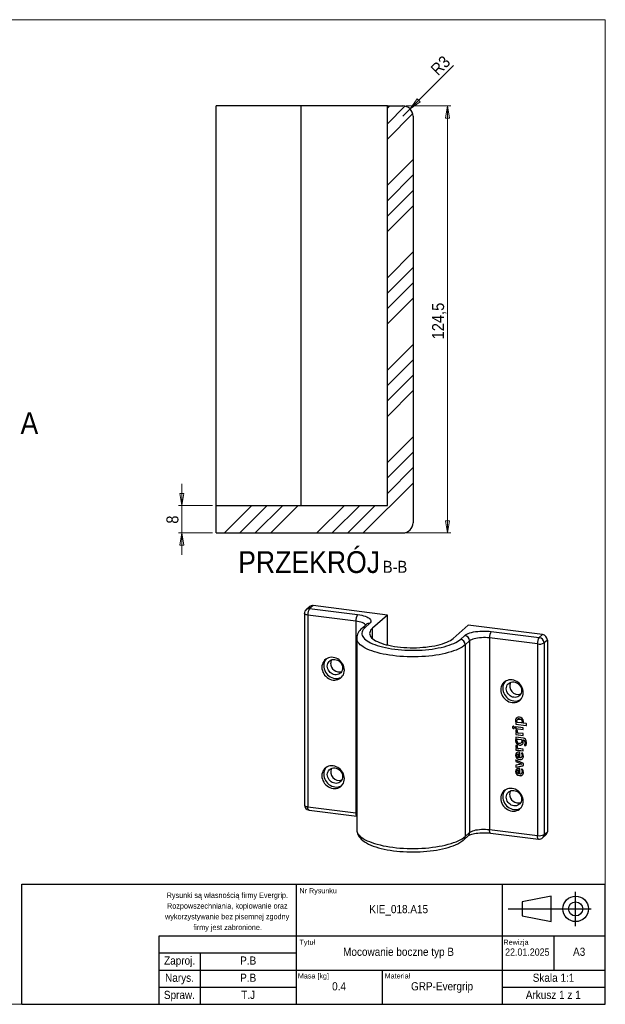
# Model space of a CAD drawing. Header units: millimetres. Extents: x 30 to 415, y 5 to 292.
# Tile 2 of 2: x 244 to 415, y 5 to 292. Entities that reach past the tile are written whole.
import ezdxf

# ---------------------------------------------------------------- set-up
doc = ezdxf.new("R2010")
doc.units = ezdxf.units.MM
doc.header["$PDSIZE"] = -1
doc.linetypes.add('SLD-Linia-ciągła', pattern=[0])
doc.linetypes.add('SLD-Linia-długa-kreska-kropka', pattern=[19.05, 15.24, -1.27, 1.27, -1.27])
doc.styles.add('SLDTEXTSTYLE0', font='GOTHIC.TTF', dxfattribs={"width": 0.913})
doc.styles.add('SLDTEXTSTYLE1', font='GOTHIC.TTF', dxfattribs={"width": 0.913, "bigfont": 'bigfont'})
doc.dimstyles.new('SLDDIMSTYLE0', dxfattribs={"dimtxt": 3.5, "dimasz": 3.556, "dimexe": 0, "dimexo": 0.0625, "dimgap": 0.875, "dimtad": 1, "dimdec": 1, "dimrnd": 1e-09, "dimzin": 12, "dimdsep": 46, "dimtxsty": 'SLDTEXTSTYLE0', "dimblk1": 'CLOSED', "dimblk2": 'CLOSED', "dimsah": 1, "dimcen": 0.09, "dimadec": 0, "dimazin": 3, "dimtfac": 1, "dimtdec": 1, "dimtofl": 0, "dimtmove": 0, "dimatfit": 3, "dimldrblk": 'CLOSED', "dimfxl": 1, "dimfrac": 2, "dimtolj": 1, "dimtzin": 12, "dimarcsym": 0})
doc.dimstyles.new('SLDDIMSTYLE2', dxfattribs={"dimtxt": 3.5, "dimasz": 3.556, "dimexe": 0, "dimexo": 0.0625, "dimgap": 0.875, "dimtad": 1, "dimdec": 1, "dimrnd": 1e-09, "dimzin": 12, "dimdsep": 46, "dimtxsty": 'SLDTEXTSTYLE0', "dimblk1": 'CLOSED', "dimblk2": 'CLOSED', "dimsah": 1, "dimcen": 0.09, "dimadec": 0, "dimazin": 3, "dimtfac": 1, "dimtdec": 1, "dimtmove": 0, "dimatfit": 0, "dimldrblk": 'CLOSED', "dimfxl": 1, "dimfrac": 2, "dimtolj": 1, "dimtzin": 12, "dimarcsym": 0})
doc.dimstyles.new('SLDDIMSTYLE4', dxfattribs={"dimtxt": 3.5, "dimasz": 3.556, "dimexe": 0, "dimexo": 0.0625, "dimgap": 0.875, "dimtad": 1, "dimdec": 1, "dimrnd": 1e-09, "dimzin": 12, "dimdsep": 46, "dimtxsty": 'SLDTEXTSTYLE0', "dimblk1": 'CLOSED', "dimblk2": 'CLOSED', "dimsah": 1, "dimcen": 0, "dimadec": 0, "dimazin": 3, "dimtfac": 1, "dimtdec": 1, "dimtofl": 0, "dimtmove": 0, "dimatfit": 3, "dimldrblk": 'CLOSED', "dimfxl": 1, "dimfrac": 2, "dimtolj": 1, "dimtzin": 12, "dimarcsym": 0})

# ---------------------------------------------------------------- blocks, each defined once
blk = doc.blocks.new('_Closed')
at = {"color": 0, "linetype": 'ByBlock', "lineweight": -2}
for p, q in [((-1, 0.166667), (0, 0)), ((-1, 0.166667), (-1, -0.166667)), ((0, 0), (-1, -0.166667)), ((0, 0), (-1, 0))]:
    blk.add_line(p, q, dxfattribs=at)
blk = doc.blocks.new('_D_18')
at = {"color": 7, "linetype": 'SLD-Linia-ciągła', "lineweight": 18, "true_color": 0xffffff}
for p, q in [((291.59, 150.38), (291.59, 156.73)), ((300.59, 150.38), (290.59, 150.38)), ((291.59, 142.38), (291.59, 150.38)), ((300.59, 142.38), (290.59, 142.38)), ((291.59, 142.38), (291.59, 136.03))]:
    blk.add_line(p, q, dxfattribs=at)
at = {"color": 7, "linetype": 'SLD-Linia-ciągła', "lineweight": 18, "true_color": 0xffffff, "xscale": 3.556, "yscale": 3.556}
for p, rotation in [((291.59, 150.38, 37.25), 270.0000000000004), ((291.59, 142.38, 37.25), 90.0000000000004)]:
    blk.add_blockref('_Closed', p, dxfattribs=dict(at, rotation=rotation))
at = {"color": 7, "linetype": 'SLD-Linia-ciągła', "lineweight": 18, "true_color": 0xffffff, "insert": (287.12, 145.09), "char_height": 3.5, "attachment_point": 1, "rotation": 90, "style": 'SLDTEXTSTYLE0'}
blk.add_mtext('8', dxfattribs=at)
blk = doc.blocks.new('_D_19')
at = {"color": 7, "linetype": 'SLD-Linia-ciągła', "lineweight": 18, "true_color": 0xffffff}
for p, q in [((356.99, 266.88), (369.99, 266.88)), ((368.99, 266.88), (368.99, 142.38)), ((356.99, 142.38), (369.99, 142.38))]:
    blk.add_line(p, q, dxfattribs=at)
at = {"color": 7, "linetype": 'SLD-Linia-ciągła', "lineweight": 18, "true_color": 0xffffff, "xscale": 3.556, "yscale": 3.556}
for p, rotation in [((368.99, 266.88, 37.25), 90.0000000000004), ((368.99, 142.38, 37.25), 270.0000000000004)]:
    blk.add_blockref('_Closed', p, dxfattribs=dict(at, rotation=rotation))
at = {"color": 7, "linetype": 'SLD-Linia-ciągła', "lineweight": 18, "true_color": 0xffffff, "insert": (364.52, 198.81), "char_height": 3.5, "attachment_point": 1, "rotation": 90, "style": 'SLDTEXTSTYLE0'}
blk.add_mtext('124,5', dxfattribs=at)
blk = doc.blocks.new('_D_20')
at = {"color": 7, "linetype": 'SLD-Linia-ciągła', "lineweight": 18, "true_color": 0xffffff}
for q in [(370.76, 278.65), (355.99, 263.88)]:
    blk.add_line((358.11, 266), q, dxfattribs=at)
at = {"color": 7, "linetype": 'SLD-Linia-ciągła', "lineweight": 18, "true_color": 0xffffff, "xscale": 3.556, "yscale": 3.556, "rotation": 225.0000000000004}
blk.add_blockref('_Closed', (358.11, 266, 37.25), dxfattribs=at)
at = {"color": 7, "linetype": 'SLD-Linia-ciągła', "lineweight": 18, "true_color": 0xffffff, "insert": (363.79, 277.96), "char_height": 3.5, "attachment_point": 1, "rotation": 45, "style": 'SLDTEXTSTYLE0'}
blk.add_mtext('R3', dxfattribs=at)

msp = doc.modelspace()

# ---------------------------------------------------------------- hatches: boundary and pattern name
at = {"linetype": 'SLD-Linia-ciągła', "lineweight": 18}
h = msp.add_hatch(dxfattribs=at)
h.set_pattern_fill('ANSI34', angle=3e-322, style=0)
edge = h.paths.add_edge_path(flags=0)
edge.add_line((301.59, 150.38), (301.59, 142.38))
edge.add_line((301.59, 142.38), (355.99, 142.38))
edge.add_arc((355.99, 145.38), 3, 270, 360)
edge.add_line((358.99, 145.38), (358.99, 263.88))
edge.add_arc((355.99, 263.88), 3, 0, 90)
edge.add_line((355.99, 266.88), (351.49, 266.88))
edge.add_line((351.49, 266.88), (351.49, 150.38))
edge.add_line((351.49, 150.38), (301.59, 150.38))

# ---------------------------------------------------------------- linework, layer by layer
at = {"color": 7, "linetype": 'SLD-Linia-ciągła', "lineweight": 18, "true_color": 0xffffff}
for p, q in [((30, 292), (415, 292)), ((415, 292), (415, 5)), ((415, 5), (30, 5))]:
    msp.add_line(p, q, dxfattribs=at)
for p, q in [((326.34, 266.88), (301.59, 266.88)), ((301.59, 150.38), (301.59, 266.88)), ((326.34, 150.38), (326.34, 266.88)), ((351.49, 266.88), (326.34, 266.88)), ((351.49, 150.38), (351.49, 266.88)), ((351.49, 266.88), (355.99, 266.88)), ((358.99, 263.88), (358.99, 145.38)), ((301.59, 150.38), (351.49, 150.38)), ((301.59, 142.38), (301.59, 150.38)), ((301.59, 142.38), (355.99, 142.38)), ((328.83, 120.91), (327.86, 120.05)), ((329.83, 121.2), (328.85, 120.34)), ((351.51, 118.47), (329.83, 121.2)), ((327.35, 118.93), (327.35, 63.07)), ((342.29, 116.7), (328.32, 118.46)), ((328.32, 118.46), (328.32, 62.6)), ((328.85, 120.34), (342.82, 118.59)), ((351.51, 118.47), (347.13, 114.61)), ((351.51, 109.74), (351.51, 118.47)), ((342.29, 116.7), (342.29, 60.84)), ((345.31, 115.72), (344.03, 114.59)), ((346.31, 116.01), (345.03, 114.88)), ((370.66, 111.65), (375.03, 115.51)), ((396.71, 112.78), (375.03, 115.51)), ((347.13, 111.65), (347.13, 114.61)), ((372.76, 111.38), (374.04, 112.51)), ((381.78, 113.68), (395.74, 111.92)), ((395.74, 111.92), (396.71, 112.78)), ((342.57, 111.72), (342.57, 55.85)), ((375.45, 110.92), (374.16, 109.79)), ((374.16, 109.79), (374.16, 53.93)), ((375.45, 110.92), (375.45, 55.06)), ((395.21, 110.04), (381.25, 111.79)), ((381.25, 111.79), (381.25, 55.93)), ((395.21, 110.04), (395.21, 54.17)), ((398.11, 111.18), (397.14, 110.33)), ((397.14, 110.33), (397.14, 54.47)), ((398.11, 111.18), (398.11, 55.32)), ((388.86, 87.78), (388.84, 87.77)), ((388.91, 87.08), (388.89, 87.06)), ((388.89, 87.06), (388.89, 86.72)), ((388.91, 86.74), (388.89, 86.72)), ((388.91, 87.08), (388.91, 86.74)), ((388.97, 87.28), (388.95, 87.26)), ((388.99, 87.13), (388.95, 87.14)), ((388.96, 86.67), (388.95, 86.65)), ((388.95, 86.65), (391.95, 86.28)), ((388.96, 86.67), (391.97, 86.29)), ((389.01, 87.15), (388.99, 87.13)), ((389.39, 88.04), (389.37, 88.02)), ((390.48, 87), (389.53, 87.12)), ((390, 88.16), (389.98, 88.15)), ((390.61, 87.92), (390.6, 87.9)), ((390.67, 87.05), (390.69, 87.07)), ((390.8, 87.42), (390.79, 87.41)), ((391.95, 86.81), (391.02, 86.93)), ((391.97, 86.29), (391.95, 86.28)), ((392.01, 86.33), (392.01, 86.75)), ((388, 85.78), (387.98, 85.77)), ((388.28, 85.42), (388.26, 85.41)), ((388.26, 85.4), (388.26, 85.41)), ((388.9, 85.87), (388.88, 85.85)), ((388.88, 85.85), (388.88, 85.43)), ((388.9, 85.45), (388.88, 85.43)), ((388.91, 84.76), (388.89, 84.74)), ((388.9, 85.87), (388.9, 85.45)), ((388.92, 84.87), (388.9, 84.85)), ((388.92, 84.05), (388.91, 84.04)), ((388.91, 84.04), (388.91, 83.68)), ((388.92, 83.69), (388.91, 83.68)), ((388.92, 84.05), (388.92, 83.69)), ((391.05, 85.63), (388.94, 85.9)), ((388.96, 85.38), (388.94, 85.36)), ((388.94, 85.36), (391.05, 85.1)), ((388.96, 85.38), (391.07, 85.11)), ((388.98, 83.63), (388.96, 83.61)), ((388.96, 83.61), (391.05, 83.35)), ((389.04, 84.09), (388.97, 84.1)), ((389.31, 84.87), (388.98, 84.91)), ((388.98, 83.63), (391.07, 83.36)), ((389.03, 84.24), (389.01, 84.22)), ((389.06, 84.11), (389.04, 84.09)), ((389.35, 84.55), (389.37, 84.65)), ((389.37, 84.65), (389.37, 84.73)), ((391.05, 83.89), (389.66, 84.06)), ((391.07, 85.11), (391.05, 85.1)), ((391.07, 83.36), (391.05, 83.35)), ((391.11, 85.15), (391.11, 85.57)), ((391.11, 83.4), (391.11, 83.82)), ((388.86, 81.83), (388.84, 81.81)), ((388.91, 82.82), (388.89, 82.81)), ((388.89, 82.81), (388.89, 82.43)), ((388.91, 82.45), (388.89, 82.43)), ((388.92, 80.37), (388.9, 80.36)), ((388.91, 82.82), (388.91, 82.45)), ((388.96, 82.38), (388.94, 82.37)), ((388.94, 82.37), (388.99, 82.36)), ((391.12, 82.58), (388.95, 82.86)), ((388.96, 82.38), (389.01, 82.38)), ((388.98, 82.28), (388.96, 82.27)), ((389.31, 80.37), (388.98, 80.41)), ((389.01, 82.38), (388.99, 82.36)), ((389.01, 82.38), (389.01, 82.37)), ((389.36, 82.23), (389.34, 82.21)), ((389.57, 82.26), (389.55, 82.25)), ((389.55, 82.25), (389.55, 82.25)), ((389.55, 82.25), (390.44, 82.14)), ((389.57, 82.26), (390.46, 82.15)), ((390.02, 80.58), (390, 80.57)), ((390.46, 82.15), (390.44, 82.14)), ((390.58, 81.22), (390.6, 81.24)), ((390.76, 81.67), (390.74, 81.66)), ((390.98, 82.08), (390.97, 82.07)), ((390.97, 82.07), (390.97, 82.07)), ((390.97, 82.07), (391.08, 82.06)), ((390.98, 82.08), (391.09, 82.07)), ((391.09, 82.07), (391.08, 82.06)), ((391.47, 80.54), (391.45, 80.53)), ((391.48, 81.91), (391.46, 81.9)), ((391.49, 80.61), (391.48, 80.59)), ((391.54, 80.48), (391.52, 80.46)), ((391.52, 80.46), (391.77, 80.43)), ((391.54, 80.48), (391.79, 80.45)), ((391.67, 81.34), (391.65, 81.32)), ((391.79, 80.45), (391.77, 80.43)), ((388.86, 77.58), (388.84, 77.56)), ((388.91, 80.26), (388.89, 80.24)), ((388.92, 79.56), (388.91, 79.54)), ((388.91, 79.54), (388.91, 79.18)), ((388.92, 79.2), (388.91, 79.18)), ((388.92, 79.56), (388.92, 79.2)), ((388.98, 79.13), (388.96, 79.11)), ((388.96, 79.11), (391.05, 78.85)), ((389.04, 79.6), (388.97, 79.61)), ((388.98, 79.13), (391.07, 78.87)), ((389.03, 79.74), (389.01, 79.73)), ((389.06, 79.61), (389.04, 79.6)), ((389.37, 77.86), (389.34, 77.84)), ((389.35, 80.05), (389.37, 80.15)), ((389.37, 80.15), (389.37, 80.23)), ((391.05, 79.39), (389.66, 79.56)), ((389.77, 77.95), (389.75, 77.93)), ((389.75, 77.93), (389.75, 76.93)), ((389.77, 77.95), (389.77, 76.95)), ((390.06, 78.43), (389.88, 78.45)), ((390.12, 76.89), (390.12, 78.36)), ((390.61, 78.2), (390.59, 78.18)), ((390.62, 78.14), (390.61, 78.12)), ((390.88, 78.19), (390.68, 78.22)), ((390.77, 77.75), (390.75, 77.73)), ((391.07, 78.87), (391.05, 78.85)), ((391.11, 78.9), (391.11, 79.32)), ((388.9, 76.17), (388.89, 76.15)), ((388.89, 76.15), (388.89, 75.88)), ((388.9, 75.9), (388.89, 75.88)), ((388.9, 74.62), (388.89, 74.61)), ((388.91, 76.2), (388.9, 76.17)), ((388.9, 76.17), (388.9, 75.9)), ((388.9, 74.62), (388.9, 74.22)), ((390.64, 75.01), (388.94, 74.69)), ((390.98, 75.26), (388.96, 76.21)), ((388.98, 75.77), (388.96, 75.76)), ((388.96, 75.76), (390.64, 75.01)), ((388.98, 75.77), (390.66, 75.02)), ((389.77, 76.95), (389.75, 76.93)), ((390.03, 76.37), (390.01, 76.36)), ((390.12, 76.89), (390.12, 76.89)), ((390.6, 77.01), (390.63, 77.03)), ((390.66, 75.02), (390.64, 75.01)), ((390.8, 77.48), (390.79, 77.47)), ((391.02, 74.57), (391.14, 74.62)), ((391.15, 74.71), (391.15, 75.05)), ((388.86, 72.87), (388.84, 72.86)), ((388.89, 74.61), (388.89, 74.2)), ((388.9, 74.22), (388.89, 74.2)), ((388.96, 74.13), (388.94, 74.11)), ((388.99, 74.11), (391, 74.56)), ((389.01, 74.13), (388.99, 74.11)), ((389.01, 74.13), (391.02, 74.57)), ((389.37, 73.15), (389.34, 73.13)), ((389.77, 73.24), (389.75, 73.23)), ((389.75, 73.23), (389.75, 72.23)), ((389.77, 72.24), (389.75, 72.23)), ((389.77, 73.24), (389.77, 72.24)), ((390.06, 73.72), (389.88, 73.75)), ((390.12, 72.18), (390.12, 73.66)), ((390.12, 72.18), (390.12, 72.18)), ((390.61, 73.49), (390.59, 73.47)), ((390.6, 72.3), (390.63, 72.32)), ((390.62, 73.43), (390.61, 73.41)), ((390.88, 73.49), (390.68, 73.51)), ((390.77, 73.04), (390.75, 73.03)), ((390.8, 72.78), (390.79, 72.76)), ((391.02, 74.57), (391, 74.56)), ((390.03, 71.67), (390.01, 71.65)), ((328.32, 62.6), (342.29, 60.84)), ((328.67, 61.58), (342.57, 59.83)), ((342.29, 60.84), (342.57, 60.8)), ((342.57, 55.85), (342.58, 55.73)), ((374.16, 53.93), (375.45, 55.06)), ((381.25, 55.93), (395.21, 54.17)), ((381.59, 54.91), (395.55, 53.15)), ((397.14, 54.47), (398.11, 55.32)), ((373.75, 52.98), (375.03, 54.11)), ((396.73, 53.52), (397.7, 54.37))]:
    msp.add_line(p, q)
at = {"color": 178, "linetype": 'SLD-Linia-ciągła', "lineweight": 25, "true_color": 0x000042}
for p, q in [((245, 5), (245, 40)), ((245, 40), (415, 40)), ((325, 5), (325, 40)), ((385, 5), (385, 40)), ((415, 5), (415, 40)), ((399.27, 36.54), (390.74, 34.87)), ((390.74, 34.87), (390.74, 30.76)), ((399.27, 29.09), (399.27, 36.54)), ((386.65, 32.82), (410.91, 32.82)), ((390.74, 30.76), (399.27, 29.09)), ((285, 25), (325, 25)), ((285, 5), (285, 25)), ((325, 25), (415, 25)), ((400, 25), (400, 15)), ((285, 20), (325, 20)), ((297, 5), (297, 20)), ((285, 15), (325, 15)), ((325, 15), (385, 15)), ((350, 15), (350, 5)), ((385, 15), (415, 15)), ((285, 10), (325, 10)), ((385, 10), (415, 10)), ((245, 5), (415, 5))]:
    msp.add_line(p, q, dxfattribs=at)
at = {"color": 178, "linetype": 'SLD-Linia-długa-kreska-kropka', "lineweight": 25, "true_color": 0x000042}
msp.add_line((406.36, 27.81), (406.36, 37.82), dxfattribs=at)
at = {"flags": 128}
for points in [[(328.32, 118.46), (328.06, 118.51), (327.83, 118.57), (327.63, 118.64), (327.49, 118.72), (327.39, 118.82), (327.36, 118.91), (327.35, 118.93)], [(342.82, 118.59), (343.43, 118.49), (344.01, 118.38), (344.55, 118.25), (345.04, 118.09), (345.48, 117.92), (345.85, 117.74), (346.16, 117.54), (346.41, 117.33), (346.58, 117.11), (346.67, 116.89), (346.69, 116.66), (346.64, 116.44), (346.51, 116.22), (346.31, 116.01)], [(345.13, 115.55), (345, 115.73), (344.8, 115.92), (344.52, 116.09), (344.18, 116.25), (343.78, 116.39), (343.32, 116.52), (342.82, 116.62), (342.29, 116.7)], [(345.03, 114.88), (344.7, 114.56), (344.44, 114.23), (344.25, 113.9), (344.13, 113.56), (344.07, 113.23), (344.09, 112.89), (344.17, 112.55), (344.32, 112.22), (344.54, 111.89), (344.83, 111.57), (345.18, 111.25), (345.6, 110.94), (346.08, 110.65), (346.61, 110.36), (347.21, 110.09), (347.86, 109.83), (348.56, 109.59), (349.31, 109.36), (350.1, 109.15), (350.94, 108.96), (351.81, 108.79), (352.72, 108.64), (353.65, 108.51), (354.61, 108.4), (355.59, 108.31), (356.58, 108.25), (357.59, 108.21), (358.6, 108.19), (359.61, 108.19), (360.62, 108.22), (361.62, 108.27), (362.61, 108.35), (363.58, 108.44), (364.53, 108.56), (365.45, 108.7), (366.34, 108.86), (367.2, 109.04), (368.02, 109.24), (368.79, 109.45), (369.52, 109.69), (370.2, 109.94), (370.83, 110.2), (371.4, 110.48), (371.92, 110.77), (372.37, 111.07), (372.76, 111.38)], [(345.32, 115.73), (345.33, 115.73), (345.31, 115.72)], [(347.13, 114.61), (346.83, 114.31), (346.6, 114.01), (346.44, 113.7), (346.34, 113.39), (346.32, 113.08), (346.37, 112.76), (346.48, 112.45), (346.67, 112.15), (346.92, 111.84), (347.25, 111.55), (347.63, 111.26), (348.08, 110.99), (348.59, 110.72), (349.16, 110.48), (349.78, 110.24), (350.46, 110.02), (351.18, 109.82), (351.94, 109.64), (352.74, 109.47), (353.58, 109.33), (354.45, 109.21), (355.34, 109.11), (356.25, 109.03), (357.18, 108.98), (358.11, 108.95), (359.05, 108.94), (359.99, 108.95), (360.92, 108.99), (361.85, 109.06), (362.75, 109.14), (363.63, 109.25), (364.49, 109.38), (365.32, 109.53), (366.11, 109.7), (366.86, 109.89), (367.56, 110.09), (368.22, 110.32), (368.82, 110.56), (369.37, 110.81), (369.86, 111.08), (370.29, 111.36), (370.66, 111.65)], [(374.04, 112.51), (374.31, 112.72), (374.65, 112.91), (375.06, 113.09), (375.52, 113.25), (376.03, 113.4), (376.59, 113.53), (377.19, 113.63), (377.81, 113.71), (378.46, 113.77), (379.13, 113.8), (379.8, 113.81), (380.47, 113.79), (381.13, 113.74), (381.78, 113.68)], [(374.16, 109.79), (373.75, 109.46), (373.28, 109.14), (372.74, 108.84), (372.15, 108.54), (371.5, 108.26), (370.79, 107.99), (370.04, 107.74), (369.23, 107.5), (368.38, 107.29), (367.49, 107.09), (366.57, 106.91), (365.61, 106.76), (364.62, 106.62), (363.61, 106.51), (362.58, 106.41), (361.53, 106.35), (360.47, 106.3), (359.4, 106.28), (358.34, 106.28), (357.27, 106.3), (356.21, 106.35), (355.16, 106.42), (354.13, 106.51), (353.12, 106.63), (352.13, 106.76), (351.18, 106.92), (350.25, 107.1), (349.37, 107.3), (348.52, 107.51), (347.72, 107.75), (346.96, 108), (346.26, 108.27), (345.61, 108.55), (345.02, 108.85), (344.48, 109.16), (344.01, 109.48), (343.61, 109.81), (343.26, 110.14), (342.99, 110.49), (342.78, 110.84), (342.64, 111.19), (342.58, 111.55), (342.57, 111.72)], [(381.25, 111.79), (380.68, 111.85), (380.1, 111.88), (379.51, 111.89), (378.93, 111.87), (378.35, 111.83), (377.8, 111.76), (377.28, 111.67), (376.8, 111.55), (376.37, 111.42), (376, 111.27), (375.69, 111.1), (375.45, 110.92)], [(338.96, 102.41), (338.93, 102.89), (338.83, 103.36), (338.67, 103.82), (338.45, 104.26), (338.17, 104.68), (337.83, 105.05), (337.46, 105.38), (337.05, 105.66), (336.61, 105.88), (336.16, 106.03), (335.69, 106.13), (335.22, 106.15), (334.77, 106.11), (334.33, 106), (333.92, 105.83), (333.55, 105.59), (333.22, 105.3), (332.94, 104.96), (332.71, 104.57), (332.55, 104.15), (332.45, 103.7), (332.42, 103.24), (332.45, 102.76), (332.55, 102.29), (332.71, 101.83), (332.94, 101.39), (333.22, 100.98), (333.55, 100.6), (333.92, 100.27), (334.33, 100), (334.77, 99.78), (335.22, 99.62), (335.69, 99.53), (336.16, 99.5), (336.61, 99.54), (337.05, 99.65), (337.46, 99.83), (337.83, 100.06), (338.17, 100.35), (338.45, 100.7), (338.67, 101.08), (338.83, 101.5), (338.93, 101.95), (338.96, 102.41)], [(333.66, 105.67), (333.47, 105.42), (333.24, 105.04), (333.08, 104.62), (332.98, 104.17), (332.95, 103.71), (332.98, 103.23), (333.08, 102.76), (333.24, 102.3), (333.47, 101.86), (333.75, 101.44), (334.08, 101.07), (334.45, 100.74), (334.86, 100.46), (335.3, 100.24), (335.76, 100.09), (336.22, 99.99), (336.69, 99.97), (337.14, 100.01), (337.58, 100.12), (337.99, 100.29), (338.26, 100.45)], [(338.44, 103.01), (338.41, 102.63), (338.31, 102.27), (338.15, 101.93), (337.92, 101.64), (337.65, 101.4), (337.33, 101.21), (336.98, 101.09), (336.61, 101.04), (336.22, 101.05), (335.84, 101.14), (335.46, 101.29), (335.11, 101.49), (334.79, 101.76), (334.52, 102.07), (334.3, 102.42), (334.13, 102.79), (334.03, 103.18), (334, 103.57), (334.03, 103.96), (334.13, 104.32), (334.3, 104.66), (334.52, 104.95), (334.79, 105.19), (335.11, 105.37), (335.46, 105.49), (335.84, 105.55), (336.22, 105.53), (336.61, 105.45), (336.98, 105.3), (337.33, 105.09), (337.65, 104.83), (337.92, 104.52), (338.15, 104.17), (338.31, 103.8), (338.41, 103.41), (338.44, 103.01)], [(391.11, 95.84), (391.08, 96.32), (390.98, 96.79), (390.82, 97.25), (390.59, 97.69), (390.31, 98.11), (389.98, 98.48), (389.61, 98.81), (389.2, 99.09), (388.76, 99.31), (388.31, 99.46), (387.84, 99.56), (387.37, 99.58), (386.92, 99.54), (386.48, 99.43), (386.07, 99.26), (385.7, 99.02), (385.37, 98.73), (385.09, 98.39), (384.86, 98), (384.7, 97.58), (384.6, 97.13), (384.57, 96.67), (384.6, 96.19), (384.7, 95.72), (384.86, 95.26), (385.09, 94.82), (385.37, 94.41), (385.7, 94.03), (386.07, 93.7), (386.48, 93.43), (386.92, 93.21), (387.37, 93.05), (387.84, 92.96), (388.31, 92.93), (388.76, 92.97), (389.2, 93.08), (389.61, 93.26), (389.98, 93.49), (390.31, 93.78), (390.59, 94.13), (390.82, 94.51), (390.98, 94.93), (391.08, 95.38), (391.11, 95.84)], [(385.81, 99.1), (385.62, 98.85), (385.39, 98.47), (385.23, 98.05), (385.13, 97.6), (385.1, 97.14), (385.13, 96.66), (385.23, 96.19), (385.39, 95.73), (385.62, 95.29), (385.9, 94.87), (386.23, 94.5), (386.6, 94.17), (387.01, 93.89), (387.45, 93.67), (387.9, 93.52), (388.37, 93.42), (388.84, 93.4), (389.29, 93.44), (389.73, 93.55), (390.14, 93.72), (390.41, 93.88)], [(390.59, 96.44), (390.56, 96.06), (390.46, 95.69), (390.29, 95.36), (390.07, 95.07), (389.8, 94.83), (389.48, 94.64), (389.13, 94.52), (388.76, 94.47), (388.37, 94.48), (387.98, 94.57), (387.61, 94.72), (387.26, 94.92), (386.94, 95.19), (386.67, 95.5), (386.45, 95.85), (386.28, 96.22), (386.18, 96.61), (386.15, 97), (386.18, 97.39), (386.28, 97.75), (386.45, 98.09), (386.67, 98.38), (386.94, 98.62), (387.26, 98.8), (387.61, 98.92), (387.98, 98.98), (388.37, 98.96), (388.76, 98.88), (389.13, 98.73), (389.48, 98.52), (389.8, 98.26), (390.07, 97.95), (390.29, 97.6), (390.46, 97.23), (390.56, 96.84), (390.59, 96.44)], [(388.84, 87.77), (388.88, 87.48), (388.95, 87.26)], [(388.86, 87.78), (388.89, 87.5), (388.97, 87.28)], [(388.95, 87.14), (388.92, 87.14), (388.91, 87.13), (388.9, 87.12), (388.89, 87.06)], [(388.92, 87.14), (388.92, 87.13), (388.91, 87.08)], [(388.95, 87.26), (388.99, 87.19), (388.99, 87.13)], [(388.97, 87.28), (389.01, 87.21), (389.01, 87.15)], [(389.21, 87.61), (389.28, 87.91), (389.5, 88.1), (389.73, 88.16), (389.98, 88.15)], [(389.53, 87.12), (389.42, 87.15), (389.32, 87.23), (389.26, 87.33), (389.21, 87.61)], [(389.98, 88.15), (390.34, 88.07), (390.6, 87.9)], [(390, 88.16), (390.36, 88.08), (390.61, 87.92)], [(390.79, 87.41), (390.72, 87.12), (390.63, 87.02), (390.48, 87)], [(390.6, 87.9), (390.75, 87.64), (390.79, 87.41)], [(390.61, 87.92), (390.77, 87.65), (390.8, 87.42)], [(390.8, 87.42), (390.74, 87.14), (390.69, 87.07)], [(391.02, 86.99), (391.04, 87.02), (391.06, 87.05)], [(391.02, 86.93), (391.02, 86.97), (391.02, 86.99)], [(391.06, 87.05), (391.13, 87.27), (391.15, 87.45)], [(391.95, 86.28), (391.98, 86.28), (392, 86.29), (392.01, 86.33)], [(391.97, 86.29), (391.99, 86.29), (392.01, 86.3)], [(388.08, 85.99), (388.05, 85.98), (388.01, 85.88), (388, 85.78)], [(388.28, 85.42), (388.41, 85.42), (388.48, 85.47)], [(388.94, 85.9), (388.91, 85.9), (388.89, 85.89), (388.88, 85.85)], [(388.9, 84.85), (388.89, 84.79), (388.89, 84.74)], [(388.89, 84.74), (388.93, 84.45), (389.01, 84.22)], [(388.92, 85.9), (388.91, 85.9), (388.9, 85.87)], [(388.98, 84.91), (388.95, 84.91), (388.92, 84.9), (388.9, 84.88), (388.9, 84.85)], [(388.92, 84.87), (388.91, 84.81), (388.91, 84.76)], [(388.91, 84.76), (388.95, 84.46), (389.03, 84.24)], [(388.97, 84.1), (388.94, 84.1), (388.92, 84.08), (388.91, 84.04)], [(388.94, 84.92), (388.93, 84.92), (388.92, 84.9), (388.92, 84.87)], [(388.94, 84.11), (388.93, 84.1), (388.92, 84.05)], [(389.01, 84.22), (389.03, 84.15), (389.04, 84.09)], [(389.03, 84.24), (389.05, 84.17), (389.06, 84.11)], [(389.34, 84.44), (389.34, 84.5), (389.35, 84.55)], [(389.37, 84.73), (389.38, 84.77), (389.38, 84.79)], [(391.05, 85.1), (391.08, 85.1), (391.1, 85.11), (391.11, 85.15)], [(391.05, 83.35), (391.08, 83.35), (391.1, 83.36), (391.11, 83.4)], [(391.07, 85.11), (391.1, 85.12), (391.11, 85.13)], [(391.07, 83.36), (391.1, 83.37), (391.11, 83.38)], [(388.96, 82.27), (388.86, 82.03), (388.84, 81.81)], [(388.98, 82.28), (388.88, 82.04), (388.86, 81.83)], [(388.95, 82.86), (388.92, 82.86), (388.9, 82.84), (388.89, 82.81)], [(388.98, 80.41), (388.95, 80.42), (388.92, 80.41), (388.9, 80.38), (388.9, 80.36)], [(388.92, 82.86), (388.92, 82.86), (388.91, 82.82)], [(388.92, 80.37), (388.91, 80.31), (388.91, 80.26)], [(388.94, 80.42), (388.93, 80.42), (388.92, 80.4), (388.92, 80.37)], [(388.99, 82.36), (388.98, 82.3), (388.96, 82.27)], [(389.22, 81.84), (389.24, 82.02), (389.29, 82.14)], [(389.29, 82.14), (389.34, 82.21), (389.41, 82.25), (389.55, 82.25)], [(389.36, 82.23), (389.43, 82.26), (389.57, 82.26)], [(390.02, 80.58), (390.49, 80.6), (390.84, 80.8)], [(390.44, 82.14), (390.55, 82.1), (390.64, 82.02), (390.7, 81.92), (390.74, 81.66)], [(390.46, 82.15), (390.57, 82.12), (390.66, 82.04), (390.72, 81.94), (390.76, 81.67)], [(390.76, 81.67), (390.7, 81.37), (390.58, 81.26)], [(391.01, 81.95), (390.98, 82.01), (390.97, 82.07)], [(391.11, 81.48), (391.08, 81.74), (391.01, 81.95)], [(391.08, 82.06), (391.3, 82), (391.46, 81.9)], [(391.09, 82.07), (391.32, 82.02), (391.48, 81.91)], [(391.48, 80.59), (391.46, 80.56), (391.45, 80.53)], [(391.45, 80.53), (391.46, 80.5), (391.48, 80.48), (391.52, 80.46)], [(391.49, 80.61), (391.48, 80.57), (391.47, 80.54)], [(391.47, 80.54), (391.48, 80.51), (391.5, 80.49), (391.54, 80.48)], [(391.65, 81.32), (391.6, 80.9), (391.48, 80.59)], [(391.67, 81.34), (391.61, 80.91), (391.49, 80.61)], [(391.77, 80.43), (391.82, 80.44), (391.86, 80.46), (391.9, 80.54), (391.95, 80.71)], [(392.02, 81.31), (391.96, 81.85), (391.79, 82.25)], [(391.95, 80.71), (392.01, 81.04), (392.02, 81.31)], [(388.9, 80.36), (388.89, 80.29), (388.89, 80.24)], [(388.89, 80.24), (388.93, 79.95), (389.01, 79.73)], [(388.91, 80.26), (388.95, 79.97), (389.03, 79.74)], [(388.97, 79.61), (388.94, 79.6), (388.92, 79.59), (388.91, 79.54)], [(388.94, 79.61), (388.93, 79.6), (388.92, 79.56)], [(389.01, 79.73), (389.03, 79.65), (389.04, 79.6)], [(389.03, 79.74), (389.05, 79.67), (389.06, 79.61)], [(389.34, 79.94), (389.34, 80), (389.35, 80.05)], [(389.37, 80.23), (389.38, 80.27), (389.38, 80.3)], [(390.12, 78.36), (390.11, 78.39), (390.1, 78.41), (390.06, 78.43)], [(390.68, 78.22), (390.62, 78.22), (390.61, 78.21), (390.6, 78.21), (390.59, 78.19), (390.59, 78.18)], [(390.59, 78.18), (390.6, 78.15), (390.61, 78.12)], [(390.61, 78.21), (390.61, 78.21), (390.61, 78.2)], [(390.61, 78.2), (390.61, 78.16), (390.62, 78.14)], [(390.61, 78.12), (390.7, 77.91), (390.75, 77.73)], [(390.75, 77.73), (390.78, 77.58), (390.79, 77.47)], [(391.15, 77.34), (391.11, 77.76), (391.01, 78.09)], [(391.05, 78.85), (391.08, 78.85), (391.1, 78.87), (391.11, 78.9)], [(391.07, 78.87), (391.1, 78.87), (391.11, 78.88)], [(388.92, 76.22), (388.91, 76.22), (388.9, 76.21), (388.9, 76.2), (388.89, 76.19), (388.89, 76.15)], [(388.94, 74.69), (388.91, 74.68), (388.89, 74.66), (388.89, 74.61)], [(388.93, 74.69), (388.91, 74.68), (388.9, 74.62)], [(388.96, 76.21), (388.94, 76.21), (388.92, 76.22)], [(389.75, 76.93), (389.72, 76.94), (389.69, 76.94)], [(390.8, 77.48), (390.75, 77.2), (390.61, 77.03)], [(391.15, 75.05), (391.15, 75.12), (391.13, 75.16), (391.11, 75.19), (390.98, 75.26)], [(391, 74.56), (391.12, 74.61), (391.15, 74.65), (391.15, 74.71)], [(338.96, 70.78), (338.93, 71.26), (338.83, 71.73), (338.67, 72.19), (338.45, 72.63), (338.17, 73.04), (337.83, 73.42), (337.46, 73.75), (337.05, 74.03), (336.61, 74.24), (336.16, 74.4), (335.69, 74.49), (335.22, 74.52), (334.77, 74.48), (334.33, 74.37), (333.92, 74.19), (333.55, 73.96), (333.22, 73.67), (332.94, 73.33), (332.71, 72.94), (332.55, 72.52), (332.45, 72.07), (332.42, 71.61), (332.45, 71.13), (332.55, 70.66), (332.71, 70.2), (332.94, 69.76), (333.22, 69.35), (333.55, 68.97), (333.92, 68.64), (334.33, 68.36), (334.77, 68.15), (335.22, 67.99), (335.69, 67.9), (336.16, 67.87), (336.61, 67.91), (337.05, 68.02), (337.46, 68.2), (337.83, 68.43), (338.17, 68.72), (338.45, 69.06), (338.67, 69.45), (338.83, 69.87), (338.93, 70.32), (338.96, 70.78)], [(333.66, 74.04), (333.47, 73.79), (333.24, 73.41), (333.08, 72.99), (332.98, 72.54), (332.95, 72.08), (332.98, 71.6), (333.08, 71.13), (333.24, 70.67), (333.47, 70.23), (333.75, 69.81), (334.08, 69.44), (334.45, 69.11), (334.86, 68.83), (335.3, 68.61), (335.76, 68.46), (336.22, 68.36), (336.69, 68.34), (337.14, 68.38), (337.58, 68.49), (337.99, 68.66), (338.26, 68.82)], [(338.44, 71.38), (338.41, 71), (338.31, 70.63), (338.15, 70.3), (337.92, 70.01), (337.65, 69.77), (337.33, 69.58), (336.98, 69.46), (336.61, 69.41), (336.22, 69.42), (335.84, 69.51), (335.46, 69.65), (335.11, 69.86), (334.79, 70.13), (334.52, 70.44), (334.3, 70.79), (334.13, 71.16), (334.03, 71.55), (334, 71.94), (334.03, 72.33), (334.13, 72.69), (334.3, 73.02), (334.52, 73.32), (334.79, 73.56), (335.11, 73.74), (335.46, 73.86), (335.84, 73.92), (336.22, 73.9), (336.61, 73.82), (336.98, 73.67), (337.33, 73.46), (337.65, 73.2), (337.92, 72.89), (338.15, 72.54), (338.31, 72.17), (338.41, 71.78), (338.44, 71.38)], [(388.89, 74.2), (388.89, 74.14), (388.9, 74.13), (388.91, 74.12), (388.92, 74.11), (388.94, 74.11)], [(388.9, 74.22), (388.91, 74.16), (388.92, 74.15), (388.93, 74.14), (388.94, 74.13), (388.96, 74.13)], [(388.94, 74.11), (388.97, 74.11), (388.99, 74.11)], [(388.96, 74.13), (388.99, 74.12), (389.01, 74.13)], [(389.75, 72.23), (389.72, 72.23), (389.69, 72.23)], [(390.12, 73.66), (390.11, 73.68), (390.1, 73.71), (390.06, 73.72)], [(390.68, 73.51), (390.62, 73.51), (390.61, 73.51), (390.6, 73.5), (390.59, 73.49), (390.59, 73.47)], [(390.59, 73.47), (390.6, 73.44), (390.61, 73.41)], [(390.61, 73.51), (390.61, 73.5), (390.61, 73.49)], [(390.61, 73.49), (390.61, 73.45), (390.62, 73.43)], [(390.61, 73.41), (390.7, 73.2), (390.75, 73.03)], [(390.8, 72.78), (390.75, 72.49), (390.61, 72.33)], [(390.75, 73.03), (390.78, 72.88), (390.79, 72.76)], [(391.15, 72.63), (391.11, 73.06), (391.01, 73.38)], [(391.11, 64.21), (391.08, 64.69), (390.98, 65.16), (390.82, 65.62), (390.59, 66.06), (390.31, 66.47), (389.98, 66.85), (389.61, 67.18), (389.2, 67.46), (388.76, 67.67), (388.31, 67.83), (387.84, 67.92), (387.37, 67.95), (386.92, 67.91), (386.48, 67.8), (386.07, 67.62), (385.7, 67.39), (385.37, 67.1), (385.09, 66.76), (384.86, 66.37), (384.7, 65.95), (384.6, 65.5), (384.57, 65.04), (384.6, 64.56), (384.7, 64.09), (384.86, 63.63), (385.09, 63.19), (385.37, 62.78), (385.7, 62.4), (386.07, 62.07), (386.48, 61.79), (386.92, 61.57), (387.37, 61.42), (387.84, 61.32), (388.31, 61.3), (388.76, 61.34), (389.2, 61.45), (389.61, 61.63), (389.98, 61.86), (390.31, 62.15), (390.59, 62.49), (390.82, 62.88), (390.98, 63.3), (391.08, 63.75), (391.11, 64.21)], [(385.81, 67.47), (385.62, 67.22), (385.39, 66.84), (385.23, 66.42), (385.13, 65.97), (385.1, 65.5), (385.13, 65.03), (385.23, 64.56), (385.39, 64.1), (385.62, 63.66), (385.9, 63.24), (386.23, 62.87), (386.6, 62.54), (387.01, 62.26), (387.45, 62.04), (387.9, 61.88), (388.37, 61.79), (388.84, 61.77), (389.29, 61.81), (389.73, 61.92), (390.14, 62.09), (390.41, 62.25)], [(390.59, 64.81), (390.56, 64.43), (390.46, 64.06), (390.29, 63.73), (390.07, 63.44), (389.8, 63.2), (389.48, 63.01), (389.13, 62.89), (388.76, 62.84), (388.37, 62.85), (387.98, 62.94), (387.61, 63.08), (387.26, 63.29), (386.94, 63.56), (386.67, 63.87), (386.45, 64.22), (386.28, 64.59), (386.18, 64.98), (386.15, 65.37), (386.18, 65.76), (386.28, 66.12), (386.45, 66.45), (386.67, 66.75), (386.94, 66.99), (387.26, 67.17), (387.61, 67.29), (387.98, 67.35), (388.37, 67.33), (388.76, 67.25), (389.13, 67.1), (389.48, 66.89), (389.8, 66.63), (390.07, 66.32), (390.29, 65.97), (390.46, 65.6), (390.56, 65.21), (390.59, 64.81)], [(327.35, 63.07), (327.36, 63.05), (327.39, 62.96), (327.49, 62.86), (327.63, 62.78), (327.83, 62.7), (328.06, 62.64), (328.32, 62.6)], [(328.67, 61.58), (328.65, 61.58), (328.56, 61.63), (328.48, 61.74), (328.41, 61.89), (328.36, 62.1), (328.33, 62.33), (328.32, 62.6)], [(342.57, 55.85), (342.58, 55.68), (342.64, 55.33), (342.78, 54.98), (342.99, 54.63), (343.26, 54.28), (343.61, 53.94), (344.01, 53.62), (344.48, 53.3), (345.02, 52.99), (345.61, 52.69), (346.26, 52.41), (346.96, 52.14), (347.72, 51.89), (348.52, 51.65), (349.37, 51.44), (350.25, 51.24), (351.18, 51.06), (352.13, 50.9), (353.12, 50.76), (354.13, 50.65), (355.16, 50.56), (356.21, 50.49), (357.27, 50.44), (358.34, 50.42), (359.4, 50.42), (360.47, 50.44), (361.53, 50.48), (362.58, 50.55), (363.61, 50.64), (364.62, 50.76), (365.61, 50.89), (366.57, 51.05), (367.49, 51.23), (368.38, 51.43), (369.23, 51.64), (370.04, 51.88), (370.79, 52.13), (371.5, 52.4), (372.15, 52.68), (372.74, 52.97), (373.28, 53.28), (373.75, 53.6), (374.16, 53.93)], [(342.58, 55.68), (342.58, 55.53), (342.66, 55.1), (342.79, 54.68), (342.98, 54.27), (343.23, 53.87), (343.53, 53.48), (343.9, 53.1), (344.34, 52.73), (344.84, 52.37), (345.4, 52.03), (346.02, 51.71), (346.68, 51.41), (347.39, 51.13), (348.13, 50.87), (348.91, 50.64), (349.73, 50.42), (350.57, 50.23), (351.45, 50.05), (352.35, 49.9), (353.27, 49.77), (354.21, 49.66), (355.17, 49.57), (356.14, 49.5), (357.13, 49.45), (358.12, 49.42), (359.11, 49.41), (360.1, 49.43), (361.09, 49.47), (362.06, 49.52), (363.03, 49.6), (363.98, 49.7), (364.92, 49.82), (365.83, 49.96), (366.71, 50.13), (367.57, 50.31), (368.4, 50.51), (369.19, 50.73), (369.95, 50.97), (370.67, 51.23), (371.35, 51.51), (372, 51.82), (372.59, 52.15), (373.15, 52.51), (373.61, 52.86), (373.75, 52.98)], [(375.03, 54.11), (375.07, 54.14), (375.16, 54.2), (375.31, 54.29), (375.52, 54.38), (375.79, 54.49), (376.12, 54.59), (376.5, 54.69), (376.92, 54.79), (377.39, 54.87), (377.9, 54.93), (378.43, 54.98), (378.98, 55.02), (379.54, 55.03), (380.1, 55.02), (380.66, 55), (381.2, 54.96), (381.59, 54.91)], [(375.45, 55.06), (375.69, 55.24), (376, 55.41), (376.37, 55.56), (376.8, 55.69), (377.28, 55.81), (377.8, 55.9), (378.35, 55.97), (378.93, 56.01), (379.51, 56.03), (380.1, 56.02), (380.68, 55.99), (381.25, 55.93)], [(381.59, 54.91), (381.57, 54.92), (381.48, 54.97), (381.4, 55.07), (381.33, 55.23), (381.29, 55.43), (381.26, 55.67), (381.25, 55.93)], [(395.55, 53.15), (395.53, 53.16), (395.44, 53.21), (395.36, 53.31), (395.3, 53.47), (395.25, 53.67), (395.22, 53.91), (395.21, 54.17)]]:
    msp.add_lwpolyline(points, dxfattribs=at)
at = {"color": 178, "linetype": 'SLD-Linia-ciągła', "lineweight": 25, "true_color": 0x000042}
for radius in [3.72, 2.06]:
    msp.add_circle((406.36, 32.82), radius, dxfattribs=at)
for centre, radius, start, end in [((355.99, 263.88), 3, 0, 90), ((355.99, 145.38), 3, 270, 0), ((329.65, 119.96), 1.25, 81.8416, 130.6612), ((328.85, 118.93), 1.5, 131.4096, 180), ((328.68, 119.11), 1.25, 81.8416, 130.6612), ((331.27, 118.65), 2.95, 144.9309, 183.5931), ((345.23, 116.89), 2.95, 144.9309, 183.5931), ((344.85, 113.64), 1.25, 81.7375, 130.7652), ((346.13, 114.77), 1.25, 81.8416, 130.6612), ((346.37, 111.6), 3.79, 127.9556, 178.3204), ((373.81, 110.89), 1.64, 1.0587, 81.7605), ((384.19, 111.98), 2.95, 144.9309, 183.5931), ((396.47, 111.15), 1.64, 1.0587, 81.7605), ((372.53, 109.76), 1.64, 1.0587, 81.7605), ((398.15, 110.22), 2.95, 144.9309, 183.5931), ((395.76, 112.94), 2.95, 259.2261, 297.8883), ((395.5, 110.3), 1.64, 1.0587, 81.7605), ((337.04, 104.45), 2.06, 151.9962, 180.4383), ((337.47, 104.42), 2.5, 179.715, 286.9897), ((389.6, 97.81), 2.47, 155.1308, 287.6885), ((389.76, 87.8), 0.912, 75.743, 182.176), ((389.62, 87.89), 0.763, 128.0266, 188.1863), ((388.96, 86.72), 0.0692, 181.8161, 260.0607), ((388.98, 86.74), 0.0692, 181.8161, 260.0607), ((389.82, 87.59), 0.603, 73.1168, 133.9121), ((389.88, 87.42), 1.27, 1.5059, 85.6648), ((391.94, 86.74), 0.071, 3.5621, 79.7126), ((388.21, 85.8), 0.233, 76.307, 189.3927), ((388.29, 85.71), 0.311, 170.3934, 265.0939), ((388.3, 85.73), 0.311, 170.4986, 265.0766), ((388.24, 85.72), 0.308, 351.5317, 85.258), ((388.32, 85.63), 0.231, 255.3873, 12.2795), ((388.95, 85.43), 0.0689, 181.6419, 260.496), ((388.97, 85.45), 0.0689, 181.6419, 260.496), ((388.98, 83.68), 0.0697, 182.215, 260.1771), ((388.99, 83.7), 0.0697, 182.215, 260.1771), ((389.31, 84.8), 0.0711, 355.6286, 89.5626), ((389.67, 84.39), 0.333, 172.3759, 268.3535), ((391.04, 85.56), 0.0709, 3.4809, 79.159), ((391.04, 83.82), 0.0709, 3.4809, 79.159), ((390.11, 81.83), 1.27, 180.6539, 265.1166), ((390.13, 81.84), 1.27, 180.6539, 265.1166), ((388.95, 82.43), 0.0594, 174.0717, 263.8423), ((388.97, 82.44), 0.0594, 174.0717, 263.8423), ((389.98, 81.86), 0.758, 181.6188, 271.3539), ((389.31, 80.3), 0.0711, 355.6286, 89.5626), ((390.17, 81.65), 0.574, 252.2281, 0.6766), ((390.22, 81.44), 0.896, 256.2548, 2.8244), ((391.13, 81.77), 0.811, 35.6953, 90.2191), ((390.9, 81.39), 0.756, 354.8627, 41.9362), ((390.92, 81.41), 0.756, 354.8627, 41.9362), ((389.68, 77.64), 0.838, 76.2978, 185.3082), ((390.05, 77.57), 1.21, 180.3158, 267.8372), ((389.61, 77.7), 0.753, 128.8805, 189.2108), ((390.07, 77.58), 1.21, 180.3158, 267.8372), ((388.98, 79.18), 0.0697, 182.215, 260.1771), ((388.99, 79.2), 0.0697, 182.215, 260.1771), ((389.64, 77.52), 0.424, 75.0449, 183.3857), ((389.76, 77.47), 0.538, 177.5244, 262.6519), ((389.67, 79.9), 0.333, 172.3759, 268.3535), ((389.66, 77.56), 0.399, 73.8816, 135.5078), ((390.89, 78.06), 0.128, 9.82, 93.1198), ((391.04, 79.32), 0.0709, 3.4809, 79.159), ((389, 75.87), 0.118, 171.8574, 248.5732), ((390.23, 77.25), 0.924, 255.9663, 5.3322), ((390.25, 77.31), 0.964, 256.647, 309.9876), ((390.23, 77.43), 0.554, 257.6639, 4.02), ((337.45, 72.75), 2.47, 155.1308, 287.6885), ((389.68, 72.93), 0.838, 76.2978, 185.3082), ((390.05, 72.86), 1.21, 180.3158, 267.8372), ((389.61, 72.99), 0.753, 128.8805, 189.2108), ((390.07, 72.88), 1.21, 180.3158, 267.8372), ((389.64, 72.82), 0.424, 75.0449, 183.3857), ((389.76, 72.77), 0.538, 177.5244, 262.6519), ((389.66, 72.86), 0.399, 73.8816, 135.5078), ((390.23, 72.55), 0.924, 255.9663, 5.3322), ((390.25, 72.61), 0.964, 256.647, 309.9876), ((390.23, 72.72), 0.554, 257.6639, 4.02), ((390.89, 73.36), 0.128, 9.82, 93.1198), ((389.19, 66.25), 2.06, 151.9962, 180.4383), ((389.62, 66.22), 2.5, 179.715, 286.9897), ((328.85, 63.07), 1.5, 180, 262.8192), ((343.47, 60.64), 1.2, 170.0933, 221.4115), ((374.2, 55.04), 1.25, 312.158, 0.9777), ((396.86, 55.3), 1.25, 312.158, 0.9777), ((372.92, 53.91), 1.25, 312.0537, 1.082), ((395.76, 57.08), 2.95, 259.2261, 297.8883), ((395.74, 54.64), 1.5, 262.8192, 311.4096), ((395.89, 54.44), 1.25, 312.158, 0.9777)]:
    msp.add_arc(centre, radius, start, end)
at = {"color": 7, "linetype": 'SLD-Linia-ciągła', "lineweight": 18, "true_color": 0xffffff}
msp.add_point((406.36, 32.82), dxfattribs=at)

# ---------------------------------------------------------------- texts
at = {"color": 7, "linetype": 'Continuous', "insert": (244.6, 177.58), "char_height": 6.35, "attachment_point": 1, "style": 'SLDTEXTSTYLE0'}
msp.add_mtext('A', dxfattribs=at)
at = {"color": 7, "linetype": 'SLD-Linia-ciągła', "lineweight": 18, "true_color": 0xffffff, "attachment_point": 2, "style": 'SLDTEXTSTYLE0'}
for s, insert, char_height in [('PRZEKRÓJ ', (328.7, 137.07), 6.35), ('B-B', (353.74, 134.27), 3.5), ('KIE_018.A15', (354.79, 33.94), 2.3813), ('Mocowanie boczne typ B', (354.76, 21.5), 2.3813)]:
    msp.add_mtext(s, dxfattribs=dict(at, insert=insert, char_height=char_height))
at = {"color": 178, "linetype": 'SLD-Linia-ciągła', "lineweight": 25, "true_color": 0x000042}
for s, insert, char_height, attachment_point, style in [('Rysunki są własnością firmy Evergrip. ', (304.87, 37.59), 1.5875, 2, 'SLDTEXTSTYLE1'), ('Nr Rysunku', (325.88, 38.86), 1.5, 1, 'SLDTEXTSTYLE0'), ('Rozpowszechniania, kopiowanie oraz ', (304.86, 34.48), 1.5875, 2, 'SLDTEXTSTYLE0'), ('wykorzystywanie bez pisemnej zgodny ', (304.81, 31.36), 1.5875, 2, 'SLDTEXTSTYLE0'), ('firmy jest zabronione.', (304.93, 28.24), 1.5875, 2, 'SLDTEXTSTYLE0'), ('Tytuł', (325.88, 23.84), 1.5, 1, 'SLDTEXTSTYLE1'), ('Rewizja', (385.32, 23.84), 1.5, 1, 'SLDTEXTSTYLE0'), ('22.01.2025', (392.28, 21.28), 2.117, 2, 'SLDTEXTSTYLE0'), ('A3', (407.38, 21.5), 2.381, 2, 'SLDTEXTSTYLE0'), ('Zaproj.', (290.96, 18.94), 2.381, 2, 'SLDTEXTSTYLE0'), ('P.B', (310.94, 18.94), 2.381, 2, 'SLDTEXTSTYLE0'), ('Narys.', (290.93, 13.94), 2.381, 2, 'SLDTEXTSTYLE0'), ('P.B', (310.94, 13.94), 2.381, 2, 'SLDTEXTSTYLE0'), ('Masa [kg]', (325.42, 14.03), 1.5, 1, 'SLDTEXTSTYLE0'), ('0.4', (337.42, 11.44), 2.381, 2, 'SLDTEXTSTYLE0'), ('Materiał', (350.72, 14.03), 1.5, 1, 'SLDTEXTSTYLE1'), ('GRP-Evergrip', (367.43, 11.44), 2.3813, 2, 'SLDTEXTSTYLE0'), ('Skala 1:1', (399.91, 13.94), 2.381, 2, 'SLDTEXTSTYLE0'), ('Spraw.', (290.9, 8.94), 2.381, 2, 'SLDTEXTSTYLE0'), ('T.J', (310.94, 8.94), 2.381, 2, 'SLDTEXTSTYLE0'), ('Arkusz 1 z 1', (399.84, 8.94), 2.3813, 2, 'SLDTEXTSTYLE0')]:
    msp.add_mtext(s, dxfattribs=dict(at, insert=insert, char_height=char_height, attachment_point=attachment_point, style=style))

# ---------------------------------------------------------------- dimensions: what is measured, and where the dimension line sits
at = {"color": 7, "linetype": 'SLD-Linia-ciągła', "lineweight": 18, "true_color": 0xffffff}
dim = msp.add_radius_dim(center=(355.99, 263.88), mpoint=(358.11, 266), dimstyle='SLDDIMSTYLE4', dxfattribs=at)
dim.commit()
dim.dimension.update_dxf_attribs({"geometry": '_D_20', "text_midpoint": (368.99, 276.88), "dimtype": 164})
for base, p1, p2, dimstyle, picture, middle in [((368.99, 142.38), (355.99, 266.88), (355.99, 142.38), 'SLDDIMSTYLE0', '_D_19', (368.99, 204.63)), ((291.59, 150.38), (301.59, 142.38), (301.59, 150.38), 'SLDDIMSTYLE2', '_D_18', (291.59, 146.38))]:
    dim = msp.add_linear_dim(base=base, p1=p1, p2=p2, angle=90, dimstyle=dimstyle, dxfattribs=at)
    dim.commit()
    dim.dimension.update_dxf_attribs({"geometry": picture, "text_midpoint": middle, "dimtype": 160})

doc.saveas('drawing.dxf')
